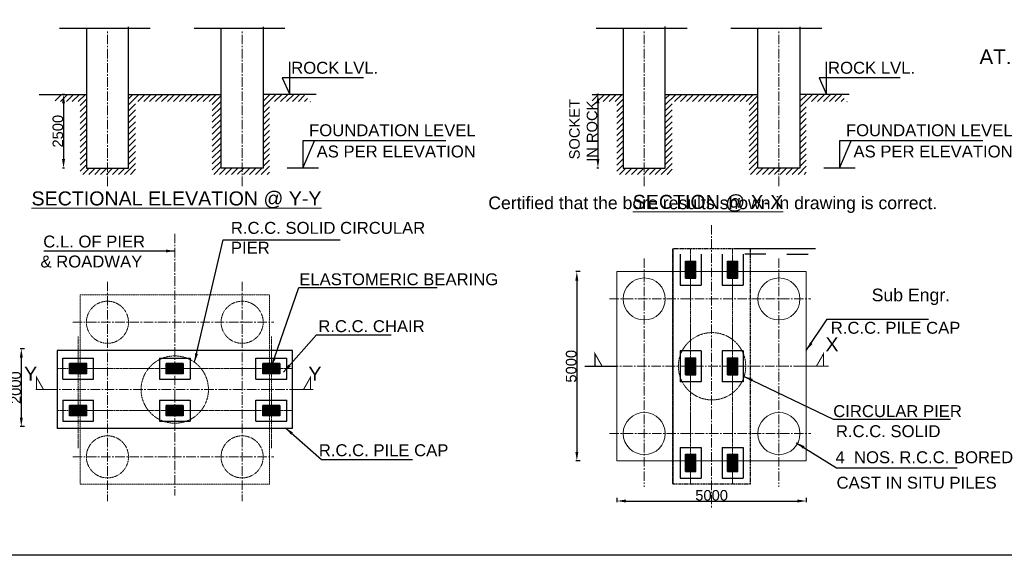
# Model space of a CAD drawing. Header units: inches. Extents: x 4599583 to 15517275, y 2817812 to 28133222513.
# Tile 2 of 95: x 13788690 to 13882273, y 2823168 to 2874101. Entities that reach past the tile are written whole.
import ezdxf

# ---------------------------------------------------------------- set-up
doc = ezdxf.new("R2010")
doc.units = ezdxf.units.IN
doc.header["$MEASUREMENT"] = 0
for name, pattern in [('CENTER', [2, 1.25, -0.25, 0.25, -0.25]), ('CENTER2', [1.125, 0.75, -0.125, 0.125, -0.125]), ('HIDDEN', [0.375, 0.25, -0.125])]:
    doc.linetypes.add(name, pattern=pattern)
for name, color, linetype, lineweight in [('CEN', 3, 'CENTER', 13), ('STR', 7, 'Continuous', 25), ('SYM', 8, 'Continuous', 5), ('TITLE', 10, 'Continuous', 15)]:
    doc.layers.add(name, color=color, linetype=linetype, lineweight=lineweight)
for name, color, linetype in [('CENTER', 3, 'CENTER'), ('CHAINAGE', 7, 'Continuous'), ('CHNGE', 31, 'Continuous'), ('STRUCTURE', 7, 'Continuous'), ('text', 7, 'Continuous')]:
    doc.layers.add(name, color=color, linetype=linetype)
doc.styles.add('ROMANS', font='arial.ttf')
doc.styles.get("Standard").update_dxf_attribs({"font": 'arial.ttf'})
doc.styles.add('style1', font='arial.ttf')
doc.linetypes.add('ZIGZAG', pattern='A,0.0001,-0.2,[131,ltypeshp.shx,S=0.2,R=0,X=-0.2,Y=0],-0.4,[131,ltypeshp.shx,S=0.2,R=180,X=0.2,Y=0],-0.2', length=0.8001)
doc.dimstyles.new('ROMANS', dxfattribs={"dimtxt": 1000, "dimasz": 850, "dimexe": 100, "dimexo": 100, "dimgap": 25, "dimtad": 1, "dimdec": 0, "dimzin": 9, "dimdsep": 46, "dimtxsty": 'ROMANS', "dimcen": 325, "dimclrd": 4, "dimclre": 4, "dimclrt": 6, "dimadec": 0, "dimazin": 0, "dimtfac": 1, "dimtdec": 0, "dimtmove": 0, "dimatfit": 3, "dimfxl": 1, "dimtolj": 1, "dimtzin": 9, "dimarcsym": 0})
pattern_1 = [(45, (13415209.2, 2554022.87), (-282.83988, 282.83988), [])]
pattern_2 = [(45, (13466232.2, 2554022.87), (-282.83988, 282.83988), [])]

# ---------------------------------------------------------------- blocks, each defined once
blk = doc.blocks.new('BN')
at = {"layer": 'CHAINAGE', "linetype": 'HIDDEN', "ltscale": 100}
blk.add_line((948849, -1337180), (948849, -1331590), dxfattribs=at)
at = {"layer": 'CHNGE', "linetype": 'HIDDEN', "ltscale": 100}
blk.add_line((946999, -1337180), (946999, -1331590), dxfattribs=at)
blk.add_line((946999, -1337180), (946999, -1331590), dxfattribs=at)
at = {"layer": 'STRUCTURE', "color": 0, "linetype": 'HIDDEN', "lineweight": 25, "ltscale": 100}
blk.add_line((948849, -1331590), (946999, -1331590), dxfattribs=at)
at = {"layer": 'STRUCTURE', "linetype": 'HIDDEN', "lineweight": 25, "ltscale": 100}
for p, q in [((948849, -1337180), (948849, -1331590)), ((946999, -1337180), (948849, -1337180))]:
    blk.add_line(p, q, dxfattribs=at)
blk = doc.blocks.new('*D206')
at = {"layer": 'Defpoints', "color": 0, "transparency": 16777216}
for p in [(13795031, 2866995), (13792857, 2859995), (13795031, 2859995)]:
    blk.add_point(p, dxfattribs=at)
at = {"layer": 'STR', "color": 0, "lineweight": -2, "transparency": 16777216}
for p, q in [((13792957, 2866995), (13792757, 2866995)), ((13792857, 2866145), (13792857, 2860845)), ((13792957, 2859995), (13792757, 2859995))]:
    blk.add_line(p, q, dxfattribs=at)
at = {"layer": 'STR', "color": 0, "transparency": 16777216}
for points in [[(13792715, 2866145), (13792998, 2866145), (13792857, 2866995)], [(13792715, 2860845), (13792998, 2860845), (13792857, 2859995)]]:
    blk.add_solid(points, dxfattribs=at)
at = {"layer": 'STR', "color": 6, "transparency": 16777216, "insert": (13792321, 2863495), "char_height": 1000, "attachment_point": 5, "rotation": 90, "style": 'ROMANS'}
blk.add_mtext('\\A1;{\\C256;2500}', dxfattribs=at)
blk = doc.blocks.new('*D207')
at = {"layer": 'Defpoints', "color": 0, "transparency": 16777216}
for p in [(13846054, 2866995), (13843644, 2859995), (13846054, 2859995)]:
    blk.add_point(p, dxfattribs=at)
at = {"layer": 'STR', "color": 0, "lineweight": -2, "transparency": 16777216}
for p, q in [((13843744, 2866995), (13843544, 2866995)), ((13843644, 2866145), (13843644, 2860845)), ((13843744, 2859995), (13843544, 2859995))]:
    blk.add_line(p, q, dxfattribs=at)
at = {"layer": 'STR', "color": 0, "transparency": 16777216}
for points in [[(13843502, 2866145), (13843785, 2866145), (13843644, 2866995)], [(13843502, 2860845), (13843785, 2860845), (13843644, 2859995)]]:
    blk.add_solid(points, dxfattribs=at)
at = {"layer": 'STR', "color": 6, "transparency": 16777216, "insert": (13842259, 2863495), "char_height": 1000, "attachment_point": 5, "rotation": 90, "style": 'ROMANS'}
blk.add_mtext('\\A1;{\\C256; SOCKET \\PIN ROCK}', dxfattribs=at)
blk = doc.blocks.new('*D217')
at = {"lineweight": -2, "ltscale": 800, "transparency": 16777216}
for p, q in [((13845454, 2828633), (13845454, 2828233)), ((13846304, 2828333), (13862603, 2828333)), ((13863453, 2828633), (13863453, 2828233))]:
    blk.add_line(p, q, dxfattribs=at)
at = {"ltscale": 800, "transparency": 16777216}
for points in [[(13846304, 2828474), (13846304, 2828191), (13845454, 2828333)], [(13862603, 2828474), (13862603, 2828191), (13863453, 2828333)]]:
    blk.add_solid(points, dxfattribs=at)
at = {"layer": 'Defpoints', "color": 0, "ltscale": 800, "transparency": 16777216}
for p in [(13845454, 2832145), (13863453, 2832145), (13863453, 2828333)]:
    blk.add_point(p, dxfattribs=at)
at = {"color": 6, "ltscale": 800, "transparency": 16777216, "insert": (13854454, 2828868), "char_height": 1000, "attachment_point": 5, "style": 'ROMANS'}
blk.add_mtext('\\A1;{\\C256;5000}', dxfattribs=at)
blk = doc.blocks.new('*D218')
at = {"lineweight": -2, "ltscale": 800, "transparency": 16777216}
for p, q in [((13841945, 2850145), (13841545, 2850145)), ((13841645, 2849295), (13841645, 2832995)), ((13841945, 2832145), (13841545, 2832145))]:
    blk.add_line(p, q, dxfattribs=at)
at = {"ltscale": 800, "transparency": 16777216}
for points in [[(13841504, 2849295), (13841787, 2849295), (13841645, 2850145)], [(13841504, 2832995), (13841787, 2832995), (13841645, 2832145)]]:
    blk.add_solid(points, dxfattribs=at)
at = {"layer": 'Defpoints', "color": 0, "ltscale": 800, "transparency": 16777216}
for p in [(13845454, 2850145), (13841645, 2832145), (13845454, 2832145)]:
    blk.add_point(p, dxfattribs=at)
at = {"color": 6, "ltscale": 800, "transparency": 16777216, "insert": (13841110, 2841145), "char_height": 1000, "attachment_point": 5, "rotation": 90, "style": 'ROMANS'}
blk.add_mtext('\\A1;{\\C256;5000}', dxfattribs=at)
blk = doc.blocks.new('*D212')
at = {"lineweight": -2, "ltscale": 800, "transparency": 16777216}
for p, q in [((13789146, 2842814), (13788746, 2842814)), ((13788846, 2841964), (13788846, 2836264)), ((13789146, 2835414), (13788746, 2835414))]:
    blk.add_line(p, q, dxfattribs=at)
at = {"ltscale": 800, "transparency": 16777216}
for points in [[(13788704, 2841964), (13788987, 2841964), (13788846, 2842814)], [(13788704, 2836264), (13788987, 2836264), (13788846, 2835414)]]:
    blk.add_solid(points, dxfattribs=at)
at = {"layer": 'Defpoints', "color": 0, "ltscale": 800, "transparency": 16777216}
for p in [(13791211, 2842814), (13788846, 2835414), (13791211, 2835414)]:
    blk.add_point(p, dxfattribs=at)
at = {"color": 6, "ltscale": 800, "transparency": 16777216, "insert": (13788310, 2839114), "char_height": 1000, "attachment_point": 5, "rotation": 90, "style": 'ROMANS'}
blk.add_mtext('\\A1;{\\C256;2000}', dxfattribs=at)

msp = doc.modelspace()

# ---------------------------------------------------------------- hatches: boundary and pattern name
at = {"layer": 'STRUCTURE'}
h = msp.add_hatch(dxfattribs=at)
h.set_pattern_fill('ANGLE', color=0, scale=374.99625, angle=-270, style=0)
h.set_pattern_definition([(90, (13838632.88, 2172101.21), (-103.123969, 2e-13), [74.99925, -28.124719]), (180, (13838632.88, 2172101.21), (-2e-13, -103.123969), [74.99925, -28.124719])])
h.paths.add_polyline_path([(13851959.892, 2850607.283), (13851959.892, 2850031.327), (13852947.205, 2850031.327), (13852947.205, 2851138.636), (13852498.555, 2851138.636, -0.128178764)])
h.paths.add_polyline_path([(13851959.892, 2851138.636), (13851959.892, 2850607.283, 0.128178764), (13852498.555, 2851138.636)])
h.paths.add_polyline_path([(13851959.892, 2850031.327), (13851959.892, 2849513.652), (13852947.205, 2849513.652), (13852947.205, 2850031.327)])
h = msp.add_hatch(dxfattribs=at)
h.set_pattern_fill('ANGLE', color=0, scale=374.99625, angle=-270, style=0)
h.set_pattern_definition([(90, (13842632.84, 2172099.89), (-103.123969, 2e-13), [74.99925, -28.124719]), (180, (13842632.84, 2172099.89), (-2e-13, -103.123969), [74.99925, -28.124719])])
h.paths.add_polyline_path([(13855959.852, 2850605.955), (13855959.852, 2850029.998), (13856947.165, 2850029.998), (13856947.165, 2851137.307), (13856498.515, 2851137.307, -0.128178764)])
h.paths.add_polyline_path([(13855959.852, 2851137.307), (13855959.852, 2850605.955, 0.128178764), (13856498.515, 2851137.307)])
h.paths.add_polyline_path([(13855959.852, 2850029.998), (13855959.852, 2849512.324), (13856947.165, 2849512.324), (13856947.165, 2850029.998)])
h = msp.add_hatch(dxfattribs=at)
h.set_pattern_fill('ANGLE', color=0, scale=374.99625, angle=-180, style=0)
h.set_pattern_definition([(180, (14472475.46, 2827109.18), (-1e-13, -103.123969), [74.99925, -28.124719]), (270, (14472475.46, 2827109.18), (103.123969, -1e-13), [74.99925, -28.124719])])
h.paths.add_polyline_path([(13793969.393, 2840436.186), (13794545.349, 2840436.186), (13794545.349, 2841423.499), (13793438.04, 2841423.499), (13793438.04, 2840974.85, -0.128178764)])
h.paths.add_polyline_path([(13793438.04, 2840436.186), (13793969.393, 2840436.186, 0.128178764), (13793438.04, 2840974.85)])
h.paths.add_polyline_path([(13794545.349, 2840436.186), (13795063.023, 2840436.186), (13795063.023, 2841423.499), (13794545.349, 2841423.499)])
h = msp.add_hatch(dxfattribs=at)
h.set_pattern_fill('ANGLE', color=0, scale=374.99625, angle=-180, style=0)
h.set_pattern_definition([(180, (14481655.44, 2827109.18), (-1e-13, -103.123969), [74.99925, -28.124719]), (270, (14481655.44, 2827109.18), (103.123969, -1e-13), [74.99925, -28.124719])])
h.paths.add_polyline_path([(13803149.368, 2840436.186), (13803725.324, 2840436.186), (13803725.324, 2841423.499), (13802618.015, 2841423.499), (13802618.015, 2840974.85, -0.128178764)])
h.paths.add_polyline_path([(13802618.015, 2840436.186), (13803149.368, 2840436.186, 0.128178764), (13802618.015, 2840974.85)])
h.paths.add_polyline_path([(13803725.324, 2840436.186), (13804242.999, 2840436.186), (13804242.999, 2841423.499), (13803725.324, 2841423.499)])
h = msp.add_hatch(dxfattribs=at)
h.set_pattern_fill('ANGLE', color=0, scale=374.99625, angle=-180, style=0)
h.set_pattern_definition([(180, (14490839.78, 2827109.18), (-1e-13, -103.123969), [74.99925, -28.124719]), (270, (14490839.78, 2827109.18), (103.123969, -1e-13), [74.99925, -28.124719])])
h.paths.add_polyline_path([(13812333.715, 2840436.186), (13812909.671, 2840436.186), (13812909.671, 2841423.499), (13811802.362, 2841423.499), (13811802.362, 2840974.85, -0.128178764)])
h.paths.add_polyline_path([(13811802.362, 2840436.186), (13812333.715, 2840436.186, 0.128178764), (13811802.362, 2840974.85)])
h.paths.add_polyline_path([(13812909.671, 2840436.186), (13813427.346, 2840436.186), (13813427.346, 2841423.499), (13812909.671, 2841423.499)])
h = msp.add_hatch(dxfattribs=at)
h.set_pattern_fill('ANGLE', color=0, scale=374.99625, angle=-270, style=0)
h.set_pattern_definition([(90, (13838632.88, 2162919.91), (-103.123969, 2e-13), [74.99925, -28.124719]), (180, (13838632.88, 2162919.91), (-2e-13, -103.123969), [74.99925, -28.124719])])
h.paths.add_polyline_path([(13851959.892, 2841425.979), (13851959.892, 2840850.023), (13852947.205, 2840850.023), (13852947.205, 2841957.332), (13852498.555, 2841957.332, -0.128178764)])
h.paths.add_polyline_path([(13851959.892, 2841957.332), (13851959.892, 2841425.979, 0.128178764), (13852498.555, 2841957.332)])
h.paths.add_polyline_path([(13851959.892, 2840850.023), (13851959.892, 2840332.349), (13852947.205, 2840332.349), (13852947.205, 2840850.023)])
h = msp.add_hatch(dxfattribs=at)
h.set_pattern_fill('ANGLE', color=0, scale=374.99625, angle=-270, style=0)
h.set_pattern_definition([(90, (13842632.84, 2162919.91), (-103.123969, 2e-13), [74.99925, -28.124719]), (180, (13842632.84, 2162919.91), (-2e-13, -103.123969), [74.99925, -28.124719])])
h.paths.add_polyline_path([(13855959.852, 2841425.979), (13855959.852, 2840850.023), (13856947.165, 2840850.023), (13856947.165, 2841957.332), (13856498.515, 2841957.332, -0.128178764)])
h.paths.add_polyline_path([(13855959.852, 2841957.332), (13855959.852, 2841425.979, 0.128178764), (13856498.515, 2841957.332)])
h.paths.add_polyline_path([(13855959.852, 2840850.023), (13855959.852, 2840332.349), (13856947.165, 2840332.349), (13856947.165, 2840850.023)])
h = msp.add_hatch(dxfattribs=at)
h.set_pattern_fill('ANGLE', color=0, scale=374.99625, angle=-180, style=0)
h.set_pattern_definition([(180, (14472474.13, 2823109.22), (-1e-13, -103.123969), [74.99925, -28.124719]), (270, (14472474.13, 2823109.22), (103.123969, -1e-13), [74.99925, -28.124719])])
h.paths.add_polyline_path([(13793968.064, 2836436.226), (13794544.02, 2836436.226), (13794544.02, 2837423.539), (13793436.711, 2837423.539), (13793436.711, 2836974.89, -0.128178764)])
h.paths.add_polyline_path([(13793436.711, 2836436.226), (13793968.064, 2836436.226, 0.128178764), (13793436.711, 2836974.89)])
h.paths.add_polyline_path([(13794544.02, 2836436.226), (13795061.695, 2836436.226), (13795061.695, 2837423.539), (13794544.02, 2837423.539)])
h = msp.add_hatch(dxfattribs=at)
h.set_pattern_fill('ANGLE', color=0, scale=374.99625, angle=-180, style=0)
h.set_pattern_definition([(180, (14481655.44, 2823109.22), (-1e-13, -103.123969), [74.99925, -28.124719]), (270, (14481655.44, 2823109.22), (103.123969, -1e-13), [74.99925, -28.124719])])
h.paths.add_polyline_path([(13803149.368, 2836436.226), (13803725.324, 2836436.226), (13803725.324, 2837423.539), (13802618.015, 2837423.539), (13802618.015, 2836974.89, -0.128178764)])
h.paths.add_polyline_path([(13802618.015, 2836436.226), (13803149.368, 2836436.226, 0.128178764), (13802618.015, 2836974.89)])
h.paths.add_polyline_path([(13803725.324, 2836436.226), (13804242.999, 2836436.226), (13804242.999, 2837423.539), (13803725.324, 2837423.539)])
h = msp.add_hatch(dxfattribs=at)
h.set_pattern_fill('ANGLE', color=0, scale=374.99625, angle=-180, style=0)
h.set_pattern_definition([(180, (14490836.74, 2823109.22), (-1e-13, -103.123969), [74.99925, -28.124719]), (270, (14490836.74, 2823109.22), (103.123969, -1e-13), [74.99925, -28.124719])])
h.paths.add_polyline_path([(13812330.671, 2836436.226), (13812906.627, 2836436.226), (13812906.627, 2837423.539), (13811799.318, 2837423.539), (13811799.318, 2836974.89, -0.128178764)])
h.paths.add_polyline_path([(13811799.318, 2836436.226), (13812330.671, 2836436.226, 0.128178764), (13811799.318, 2836974.89)])
h.paths.add_polyline_path([(13812906.627, 2836436.226), (13813424.302, 2836436.226), (13813424.302, 2837423.539), (13812906.627, 2837423.539)])
h = msp.add_hatch(dxfattribs=at)
h.set_pattern_fill('ANGLE', color=0, scale=374.99625, angle=-270, style=0)
h.set_pattern_definition([(90, (13838632.88, 2153738.61), (-103.123969, 2e-13), [74.99925, -28.124719]), (180, (13838632.88, 2153738.61), (-2e-13, -103.123969), [74.99925, -28.124719])])
h.paths.add_polyline_path([(13851959.892, 2832244.676), (13851959.892, 2831668.72), (13852947.205, 2831668.72), (13852947.205, 2832776.029), (13852498.555, 2832776.029, -0.128178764)])
h.paths.add_polyline_path([(13851959.892, 2832776.029), (13851959.892, 2832244.676, 0.128178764), (13852498.555, 2832776.029)])
h.paths.add_polyline_path([(13851959.892, 2831668.72), (13851959.892, 2831151.045), (13852947.205, 2831151.045), (13852947.205, 2831668.72)])
h = msp.add_hatch(dxfattribs=at)
h.set_pattern_fill('ANGLE', color=0, scale=374.99625, angle=-270, style=0)
h.set_pattern_definition([(90, (13842632.84, 2153735.56), (-103.123969, 2e-13), [74.99925, -28.124719]), (180, (13842632.84, 2153735.56), (-2e-13, -103.123969), [74.99925, -28.124719])])
h.paths.add_polyline_path([(13855959.852, 2832241.632), (13855959.852, 2831665.676), (13856947.165, 2831665.676), (13856947.165, 2832772.985), (13856498.515, 2832772.985, -0.128178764)])
h.paths.add_polyline_path([(13855959.852, 2832772.985), (13855959.852, 2832241.632, 0.128178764), (13856498.515, 2832772.985)])
h.paths.add_polyline_path([(13855959.852, 2831665.676), (13855959.852, 2831148.002), (13856947.165, 2831148.002), (13856947.165, 2831665.676)])
at = {"layer": 'SYM'}
h = msp.add_hatch(dxfattribs=at)
h.set_pattern_fill('ANSI31', color=0, scale=3199.968, style=0)
h.set_pattern_definition(pattern_1)
h.paths.add_polyline_path([(13795030.591, 2859995.27), (13795030.591, 2866995.2), (13792064.064, 2866995.2), (13792064.064, 2866318.552), (13794430.597, 2866318.552), (13794430.597, 2859395.276), (13797430.567, 2859395.276), (13797430.567, 2859995.27)])
h.paths.add_polyline_path([(13812430.417, 2859395.276), (13812430.417, 2866318.552), (13816519.273, 2866318.552), (13816519.273, 2865995.21), (13815704.561, 2866995.2), (13811830.423, 2866995.2), (13811830.423, 2859995.27), (13809430.447, 2859995.27), (13809430.447, 2859395.276)])
h = msp.add_hatch(dxfattribs=at)
h.set_pattern_fill('ANSI31', color=0, scale=3199.968, style=0)
h.set_pattern_definition(pattern_1)
h.paths.add_polyline_path([(13799030.551, 2866995.2), (13799030.551, 2859995.27), (13797430.567, 2859995.27), (13797430.567, 2859395.276), (13799689.691, 2859395.276), (13799689.691, 2866318.552), (13806992.447, 2866318.552), (13806992.447, 2859395.276), (13809430.447, 2859395.276), (13809430.447, 2859995.27), (13807830.463, 2859995.27), (13807830.463, 2866995.2)])
h = msp.add_hatch(dxfattribs=at)
h.set_pattern_fill('ANSI31', color=0, scale=3199.968, style=0)
h.set_pattern_definition(pattern_2)
h.paths.add_polyline_path([(13846053.612, 2859995.27), (13846053.612, 2866995.2), (13843087.085, 2866995.2), (13843087.085, 2866318.552), (13845453.618, 2866318.552), (13845453.618, 2859395.276), (13848453.588, 2859395.276), (13848453.588, 2859995.27)])
h.paths.add_polyline_path([(13863453.438, 2859395.276), (13863453.438, 2866318.552), (13867542.295, 2866318.552), (13867542.295, 2865995.21), (13866727.582, 2866995.2), (13862853.444, 2866995.2), (13862853.444, 2859995.27), (13860453.468, 2859995.27), (13860453.468, 2859395.276)])
h = msp.add_hatch(dxfattribs=at)
h.set_pattern_fill('ANSI31', color=0, scale=3199.968, style=0)
h.set_pattern_definition(pattern_2)
h.paths.add_polyline_path([(13850053.572, 2866995.2), (13850053.572, 2859995.27), (13848453.588, 2859995.27), (13848453.588, 2859395.276), (13850712.712, 2859395.276), (13850712.712, 2866318.552), (13858015.468, 2866318.552), (13858015.468, 2859395.276), (13860453.468, 2859395.276), (13860453.468, 2859995.27), (13858853.484, 2859995.27), (13858853.484, 2866995.2)])

# ---------------------------------------------------------------- linework, layer by layer
at = {"color": 0, "linetype": 'ZIGZAG', "ltscale": 1500}
for p, q in [((13792468.897, 2873282.416), (13801093.954, 2873282.416)), ((13805268.769, 2873282.416), (13813893.826, 2873282.416)), ((13843491.918, 2873282.416), (13852116.976, 2873282.416)), ((13856291.79, 2873282.416), (13864916.848, 2873282.416))]:
    msp.add_line(p, q, dxfattribs=at)
at = {"color": 0}
for p, q in [((13790541.079, 2866995.2), (13795030.591, 2866995.2)), ((13816519.273, 2866995.2), (13811830.423, 2866995.2)), ((13843087.085, 2866995.2), (13846053.612, 2866995.2)), ((13867542.295, 2866995.2), (13862853.444, 2866995.2))]:
    msp.add_line(p, q, dxfattribs=at)
at = {"ltscale": 800}
for p, q in [((13850753.565, 2852326.124), (13850753.565, 2829963.557)), ((13864315.609, 2852326.124), (13856915.683, 2852326.124))]:
    msp.add_line(p, q, dxfattribs=at)
at = {"color": 0, "ltscale": 800}
msp.add_lwpolyline([(13701345.841, 3012057.878), (13979091.072, 3012057.878), (13979091.072, 2823168.098), (13701345.841, 2823168.098)], close=True, dxfattribs=at)
at = {"color": 0, "linetype": 'Continuous', "lineweight": 9, "ltscale": 100}
msp.add_lwpolyline([(13845453.618, 2832144.93), (13863453.438, 2832144.93), (13863453.438, 2850144.75), (13845453.618, 2850144.75)], close=True, dxfattribs=at)
at = {"color": 0, "linetype": 'HIDDEN', "lineweight": 9, "ltscale": 100}
msp.add_lwpolyline([(13794430.597, 2829929.953), (13812430.417, 2829929.953), (13812430.417, 2847929.773), (13794430.597, 2847929.773)], close=True, dxfattribs=at)
at = {"color": 0, "const_width": 99.999}
for points in [[(13845453.618, 2841144.84), (13843370.731, 2841144.84), (13843370.731, 2842333.549), (13844065.871, 2841114.841)], [(13862925.443, 2841144.84), (13865090.33, 2841144.84), (13865090.33, 2842333.549), (13864395.189, 2841114.841)], [(13792249.223, 2838929.863), (13790278.335, 2838929.863), (13790278.335, 2840118.571), (13790973.475, 2838899.863)], [(13814370.459, 2838929.863), (13816341.348, 2838929.863), (13816341.348, 2840118.571), (13815646.207, 2838899.863)]]:
    msp.add_lwpolyline(points, dxfattribs=at)
at = {"color": 0, "linetype": 'Continuous', "lineweight": 9, "ltscale": 100}
for centre in [(13848053.592, 2847544.776), (13860853.464, 2847544.776), (13848053.592, 2834744.904), (13860853.464, 2834744.904)]:
    msp.add_circle(centre, 1999.98, dxfattribs=at)
at = {"color": 0, "linetype": 'HIDDEN', "lineweight": 9, "ltscale": 100}
for centre, radius in [((13797030.571, 2845329.799), 1999.98), ((13809830.443, 2845329.799), 1999.98), ((13854494.528, 2841144.84), 3199.968), ((13803430.507, 2838929.863), 3199.968), ((13797030.571, 2832529.927), 1999.98), ((13809830.443, 2832529.927), 1999.98)]:
    msp.add_circle(centre, radius, dxfattribs=at)
at = {"layer": 'CEN', "color": 0, "linetype": 'CENTER2', "ltscale": 1200}
for p, q in [((13797030.571, 2858275.453), (13797030.571, 2873041.038)), ((13809830.443, 2858275.453), (13809830.443, 2873045.524)), ((13848053.592, 2858275.453), (13848053.592, 2872983.364)), ((13860853.464, 2858275.453), (13860853.464, 2873024.59)), ((13854453.528, 2854569.498), (13854453.528, 2827720.183)), ((13803430.507, 2853749.198), (13803430.507, 2828860.655)), ((13848053.592, 2851403.082), (13848053.592, 2829670.383)), ((13860853.464, 2851403.082), (13860853.464, 2829670.383)), ((13797030.571, 2849188.104), (13797030.571, 2828316.396)), ((13809830.443, 2849188.104), (13809830.443, 2828316.396)), ((13844750.985, 2847544.776), (13863881.147, 2847544.776)), ((13793727.964, 2845329.799), (13812858.125, 2845329.799)), ((13843329.731, 2841144.84), (13865577.325, 2841144.84)), ((13816582.679, 2838929.863), (13790221.553, 2838929.863)), ((13844750.985, 2834744.904), (13863881.147, 2834744.904)), ((13793727.964, 2832529.927), (13812858.125, 2832529.927))]:
    msp.add_line(p, q, dxfattribs=at)
at = {"layer": 'CEN', "color": 0, "ltscale": 150}
for p, q in [((13852453.548, 2829963.557), (13852453.548, 2852326.124)), ((13856453.508, 2829963.557), (13856453.508, 2852326.124)), ((13794249.203, 2843990.068), (13794249.203, 2833355.976)), ((13812611.81, 2843990.068), (13812611.81, 2833355.976)), ((13814611.79, 2840929.843), (13792249.223, 2840929.843)), ((13814611.79, 2836929.883), (13792249.223, 2836929.883))]:
    msp.add_line(p, q, dxfattribs=at)
at = {"layer": 'CENTER', "color": 0, "linetype": 'Continuous'}
msp.add_line((13842392.185, 2841144.84), (13845453.618, 2841144.84), dxfattribs=at)
at = {"layer": 'CHAINAGE', "color": 0, "linetype": 'ByBlock'}
for p, q in [((13851453.558, 2851791.246), (13851453.558, 2848861.042)), ((13853453.538, 2851791.246), (13853453.538, 2848861.042)), ((13855453.518, 2851791.246), (13855453.518, 2848861.042)), ((13857453.498, 2851791.246), (13857453.498, 2848861.042)), ((13859615.656, 2851791.246), (13857615.676, 2851791.246)), ((13861615.636, 2851791.246), (13863615.616, 2851791.246)), ((13851453.558, 2848861.042), (13853453.538, 2848861.042)), ((13855453.518, 2848861.042), (13857453.498, 2848861.042)), ((13814611.79, 2842629.826), (13792249.223, 2842629.826)), ((13853453.538, 2842609.942), (13851453.558, 2842609.942)), ((13851453.558, 2842609.942), (13851453.558, 2839679.739)), ((13853453.538, 2842609.942), (13853453.538, 2839679.739)), ((13857453.498, 2842609.942), (13855453.518, 2842609.942)), ((13855453.518, 2842609.942), (13855453.518, 2839679.739)), ((13857453.498, 2842609.942), (13857453.498, 2839679.739)), ((13792784.102, 2839929.853), (13792784.102, 2841929.833)), ((13792784.102, 2841929.833), (13795714.305, 2841929.833)), ((13795714.305, 2839929.853), (13795714.305, 2841929.833)), ((13801965.405, 2841929.833), (13801965.405, 2839929.853)), ((13801965.405, 2841929.833), (13804895.608, 2841929.833)), ((13804895.608, 2841929.833), (13804895.608, 2839929.853)), ((13811146.709, 2839929.853), (13811146.709, 2841929.833)), ((13811146.709, 2841929.833), (13814076.912, 2841929.833)), ((13814076.912, 2839929.853), (13814076.912, 2841929.833)), ((13792784.102, 2839929.853), (13795714.305, 2839929.853)), ((13801965.405, 2839929.853), (13804895.608, 2839929.853)), ((13811146.709, 2839929.853), (13814076.912, 2839929.853)), ((13853453.538, 2839679.739), (13851453.558, 2839679.739)), ((13857453.498, 2839679.739), (13855453.518, 2839679.739)), ((13792784.102, 2837929.873), (13795714.305, 2837929.873)), ((13792784.102, 2837929.873), (13792784.102, 2835929.893)), ((13795714.305, 2835929.893), (13795714.305, 2837929.873)), ((13801965.405, 2837929.873), (13801965.405, 2835929.893)), ((13801965.405, 2837929.873), (13804895.608, 2837929.873)), ((13804895.608, 2837929.873), (13804895.608, 2835929.893)), ((13811146.709, 2835929.893), (13811146.709, 2837929.873)), ((13811146.709, 2837929.873), (13814076.912, 2837929.873)), ((13814076.912, 2835929.893), (13814076.912, 2837929.873)), ((13792784.102, 2835929.893), (13795714.305, 2835929.893)), ((13801965.405, 2835929.893), (13804895.608, 2835929.893)), ((13811146.709, 2835929.893), (13814076.912, 2835929.893)), ((13814611.79, 2835229.9), (13792249.223, 2835229.9)), ((13851453.558, 2833428.639), (13853453.538, 2833428.639)), ((13851453.558, 2833428.639), (13851453.558, 2830498.435)), ((13853453.538, 2833428.639), (13853453.538, 2830498.435)), ((13855453.518, 2833428.639), (13857453.498, 2833428.639)), ((13855453.518, 2833428.639), (13855453.518, 2830498.435)), ((13857453.498, 2833428.639), (13857453.498, 2830498.435)), ((13851453.558, 2830498.435), (13853453.538, 2830498.435)), ((13855453.518, 2830498.435), (13857453.498, 2830498.435))]:
    msp.add_line(p, q, dxfattribs=at)
at = {"layer": 'STR', "color": 0}
for p, q in [((13799030.551, 2866995.2), (13807830.463, 2866995.2)), ((13816863.942, 2866995.2), (13815704.561, 2866995.2)), ((13850053.572, 2866995.2), (13858853.484, 2866995.2))]:
    msp.add_line(p, q, dxfattribs=at)
for points in [[(13795030.591, 2873331.759), (13795030.591, 2859995.27), (13799030.551, 2859995.27), (13799030.551, 2873428.738)], [(13811830.423, 2873413.785), (13811830.423, 2859995.27), (13807830.463, 2859995.27), (13807830.463, 2873330.478)], [(13846053.612, 2873282.416), (13846053.612, 2859995.27), (13850053.572, 2859995.27), (13850053.572, 2873460.352)], [(13862853.444, 2873427.242), (13862853.444, 2859995.27), (13858853.484, 2859995.27), (13858853.484, 2873327.06)]]:
    msp.add_lwpolyline(points, dxfattribs=at)
at = {"layer": 'STRUCTURE', "color": 0}
for p, q in [((13851959.892, 2851138.636), (13852947.205, 2851138.636)), ((13851959.892, 2849513.652), (13851959.892, 2851138.636)), ((13852947.205, 2849513.652), (13852947.205, 2851138.636)), ((13855959.852, 2851137.307), (13856947.165, 2851137.307)), ((13855959.852, 2849512.324), (13855959.852, 2851137.307)), ((13856947.165, 2849512.324), (13856947.165, 2851137.307)), ((13851959.892, 2849513.652), (13852947.205, 2849513.652)), ((13855959.852, 2849512.324), (13856947.165, 2849512.324)), ((13793438.04, 2840436.186), (13793438.04, 2841423.499)), ((13795063.023, 2841423.499), (13793438.04, 2841423.499)), ((13795063.023, 2840436.186), (13795063.023, 2841423.499)), ((13802618.015, 2840436.186), (13802618.015, 2841423.499)), ((13804242.999, 2841423.499), (13802618.015, 2841423.499)), ((13804242.999, 2840436.186), (13804242.999, 2841423.499)), ((13811802.362, 2840436.186), (13811802.362, 2841423.499)), ((13813427.346, 2841423.499), (13811802.362, 2841423.499)), ((13813427.346, 2840436.186), (13813427.346, 2841423.499)), ((13851959.892, 2841957.332), (13852947.205, 2841957.332)), ((13851959.892, 2840332.349), (13851959.892, 2841957.332)), ((13852947.205, 2840332.349), (13852947.205, 2841957.332)), ((13855959.852, 2841957.332), (13856947.165, 2841957.332)), ((13855959.852, 2840332.349), (13855959.852, 2841957.332)), ((13856947.165, 2840332.349), (13856947.165, 2841957.332)), ((13795063.023, 2840436.186), (13793438.04, 2840436.186)), ((13804242.999, 2840436.186), (13802618.015, 2840436.186)), ((13813427.346, 2840436.186), (13811802.362, 2840436.186)), ((13851959.892, 2840332.349), (13852947.205, 2840332.349)), ((13855959.852, 2840332.349), (13856947.165, 2840332.349)), ((13793436.711, 2836436.226), (13793436.711, 2837423.539)), ((13795061.695, 2837423.539), (13793436.711, 2837423.539)), ((13795061.695, 2836436.226), (13795061.695, 2837423.539)), ((13802618.015, 2836436.226), (13802618.015, 2837423.539)), ((13804242.999, 2837423.539), (13802618.015, 2837423.539)), ((13804242.999, 2836436.226), (13804242.999, 2837423.539)), ((13811799.318, 2836436.226), (13811799.318, 2837423.539)), ((13813424.302, 2837423.539), (13811799.318, 2837423.539)), ((13813424.302, 2836436.226), (13813424.302, 2837423.539)), ((13795061.695, 2836436.226), (13793436.711, 2836436.226)), ((13804242.999, 2836436.226), (13802618.015, 2836436.226)), ((13813424.302, 2836436.226), (13811799.318, 2836436.226)), ((13851959.892, 2832776.029), (13852947.205, 2832776.029)), ((13851959.892, 2831151.045), (13851959.892, 2832776.029)), ((13852947.205, 2831151.045), (13852947.205, 2832776.029)), ((13855959.852, 2832772.985), (13856947.165, 2832772.985)), ((13855959.852, 2831148.002), (13855959.852, 2832772.985)), ((13856947.165, 2831148.002), (13856947.165, 2832772.985)), ((13851959.892, 2831151.045), (13852947.205, 2831151.045)), ((13855959.852, 2831148.002), (13856947.165, 2831148.002))]:
    msp.add_line(p, q, dxfattribs=at)
at = {"layer": 'STRUCTURE', "color": 0, "lineweight": 25}
for p, q in [((13792249.223, 2842629.826), (13792249.223, 2835229.9)), ((13814611.79, 2842629.826), (13792249.223, 2842629.826)), ((13814611.79, 2835229.9), (13814611.79, 2842629.826)), ((13814611.79, 2835229.9), (13792249.223, 2835229.9))]:
    msp.add_line(p, q, dxfattribs=at)
at = {"layer": 'text', "color": 0, "ltscale": 200}
for p, q in [((13815586.061, 2862585.512), (13815586.061, 2859995.27)), ((13815586.061, 2859995.27), (13816706.921, 2862585.512)), ((13829208.464, 2862585.512), (13815586.061, 2862585.512)), ((13866609.083, 2862585.512), (13866609.083, 2859995.27)), ((13866609.083, 2859995.27), (13867729.943, 2862585.512)), ((13880231.486, 2862585.512), (13866609.083, 2862585.512)), ((13817075.379, 2859995.27), (13814096.744, 2859995.27)), ((13868098.4, 2859995.27), (13865119.765, 2859995.27))]:
    msp.add_line(p, q, dxfattribs=at)
at = {"layer": 'text', "color": 0}
for points in [[(13821355.601, 2868572.393), (13813648.281, 2868572.393), (13814353.154, 2866995.2), (13814353.154, 2870081.899)], [(13872378.623, 2868572.393), (13864671.302, 2868572.393), (13865376.175, 2866995.2), (13865376.175, 2870081.899)]]:
    msp.add_lwpolyline(points, dxfattribs=at)

# ---------------------------------------------------------------- block references
at = {"layer": 'CHNGE', "color": 1, "xscale": 3.999959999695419, "yscale": 3.999959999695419, "zscale": 3.999959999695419}
msp.add_blockref('BN', (10062796.714, 8178631.913), dxfattribs=at)

# ---------------------------------------------------------------- texts
at = {"color": 0, "ltscale": 2, "insert": (13879919.229, 2873606.853), "char_height": 1400, "width": 13463.44805, "attachment_point": 1}
msp.add_mtext('\\pxqc;B1\\PAT. CH. 120.00', dxfattribs=at)
at = {"char_height": 1200, "attachment_point": 3, "style": 'style1'}
for s, insert in [('\\pxql;Certified that the bore results shown in drawing is correct.', (13875896.598, 2857283.14)), ('\\pxql;Sub Engr.', (13877121.336, 2848525.693))]:
    msp.add_mtext(s, dxfattribs=dict(at, insert=insert))
at = {"layer": 'text', "color": 0, "style": 'ROMANS'}
for s, p in [('ROCK LVL.', (13814499.277, 2868963.132)), ('ROCK LVL.', (13865522.299, 2868963.132)), ('FOUNDATION LEVEL', (13816197.183, 2863021.393)), ('FOUNDATION LEVEL', (13867220.204, 2863021.393)), ('AS PER ELEVATION', (13816913.212, 2861002.427)), ('AS PER ELEVATION', (13867936.233, 2861002.427)), ('C.L. OF PIER', (13790931.984, 2852439.014)), ('& ROADWAY', (13790665.832, 2850539.389)), ('ELASTOMERIC BEARING ', (13815261.156, 2848847.149)), ('R.C.C. CHAIR', (13817071.288, 2844389.271)), ('R.C.C. PILE CAP', (13865781.613, 2844238.205)), (' CIRCULAR PIER', (13865573.923, 2836313.23)), ('R.C.C. SOLID', (13866267.458, 2834404.26)), ('R.C.C. PILE CAP', (13817119.922, 2832592.924)), ('4  NOS. R.C.C. BORED ', (13866227.594, 2831926.708)), ('CAST IN SITU PILES', (13866329.312, 2829506.968))]:
    msp.add_text(s, height=1133.322, dxfattribs=at).set_placement(p)
at = {"layer": 'text', "color": 0, "insert": (13808762.582, 2854871.672), "char_height": 1133.322, "width": 18769.51766, "attachment_point": 1, "style": 'ROMANS'}
msp.add_mtext('R.C.C. SOLID CIRCULAR PIER', dxfattribs=at)
at = {"layer": 'TITLE', "color": 0, "linetype": 'Continuous', "style": 'ROMANS'}
for s, p in [('%%USECTIONAL ELEVATION @ Y-Y', (13789814.365, 2856438.388)), ('%%USECTION @ X-X', (13846953.389, 2856108.277)), ('X', (13865274.956, 2842564.316)), ('Y', (13789109.821, 2839768.334)), ('Y', (13816128.868, 2839768.334))]:
    msp.add_text(s, height=1333.32, dxfattribs=at).set_placement(p)

# ---------------------------------------------------------------- dimensions: what is measured, and where the dimension line sits
at = {"color": 5, "ltscale": 800}
for base, p1, p2, text, picture, middle in [((13841645.237, 2832144.93), (13845453.618, 2850144.75), (13845453.618, 2832144.93), '{\\C256;5000}', '*D218', (13841109.664, 2841144.84)), ((13788845.753, 2835414.219), (13791211.332, 2842814.145), (13791211.332, 2835414.219), '{\\C256;2000}', '*D212', (13788310.18, 2839114.182))]:
    dim = msp.add_linear_dim(base=base, p1=p1, p2=p2, angle=90, text=text, dimstyle='ROMANS', override={"dimclrd": 256, "dimclre": 256, "dimfxl": 300, "dimfxlon": 1}, dxfattribs=at)
    dim.commit()
    dim.dimension.update_dxf_attribs({"geometry": picture, "text_midpoint": middle})
dim = msp.add_linear_dim(base=(13863453.438, 2828332.526), p1=(13845453.618, 2832144.93), p2=(13863453.438, 2832144.93), text='{\\C256;5000}', dimstyle='ROMANS', override={"dimclrd": 256, "dimclre": 256, "dimfxl": 300, "dimfxlon": 1}, dxfattribs=at)
dim.commit()
dim.dimension.update_dxf_attribs({"geometry": '*D217', "text_midpoint": (13854453.528, 2828868.099)})
at = {"layer": 'STR', "color": 0}
for base, p1, p2, text, picture, middle in [((13792856.684, 2859995.27), (13795030.591, 2866995.2), (13795030.591, 2859995.27), '{\\C256;2500}', '*D206', (13792856.684, 2863495.235)), ((13843643.566, 2859995.27), (13846053.612, 2866995.2), (13846053.612, 2859995.27), '{\\C256; SOCKET \\PIN ROCK}', '*D207', (13843643.566, 2863495.235))]:
    dim = msp.add_linear_dim(base=base, p1=p1, p2=p2, angle=90, text=text, dimstyle='ROMANS', override={"dimlfac": 0.25, "dimclrd": 0, "dimclre": 0, "dimtmove": 1, "dimfxl": 100, "dimfxlon": 1}, dxfattribs=at)
    dim.commit()
    dim.dimension.update_dxf_attribs({"geometry": picture, "text_midpoint": middle, "dimtype": 160})

# ---------------------------------------------------------------- leaders
at = {"color": 0, "ltscale": 800}
for points in [[(13805308.51, 2841520.789), (13808018.377, 2853166.623), (13819139.468, 2853166.623)], [(13803430.507, 2852103.406), (13790973.008, 2852103.406)], [(13812611.81, 2841114.223), (13815213.872, 2848621.141), (13828374.134, 2848621.141)], [(13863453.438, 2842648.746), (13865445.305, 2845613.881), (13875078.884, 2845613.881)], [(13813772.937, 2840571.71), (13816895.068, 2844131.119), (13823992.702, 2844131.119)], [(13857553.839, 2840182.861), (13866021.714, 2836100.982), (13877142.805, 2836100.982)], [(13813942.106, 2835305.548), (13817361.609, 2832264.385), (13826026.197, 2832264.385)], [(13862492.085, 2833878.438), (13866317.886, 2831488.423), (13877799.162, 2831488.423)]]:
    msp.add_leader(points, dimstyle='ROMANS', override={"dimclrd": 256, "dimclre": 256, "dimtmove": 1}, dxfattribs=at)

doc.saveas('drawing.dxf')
